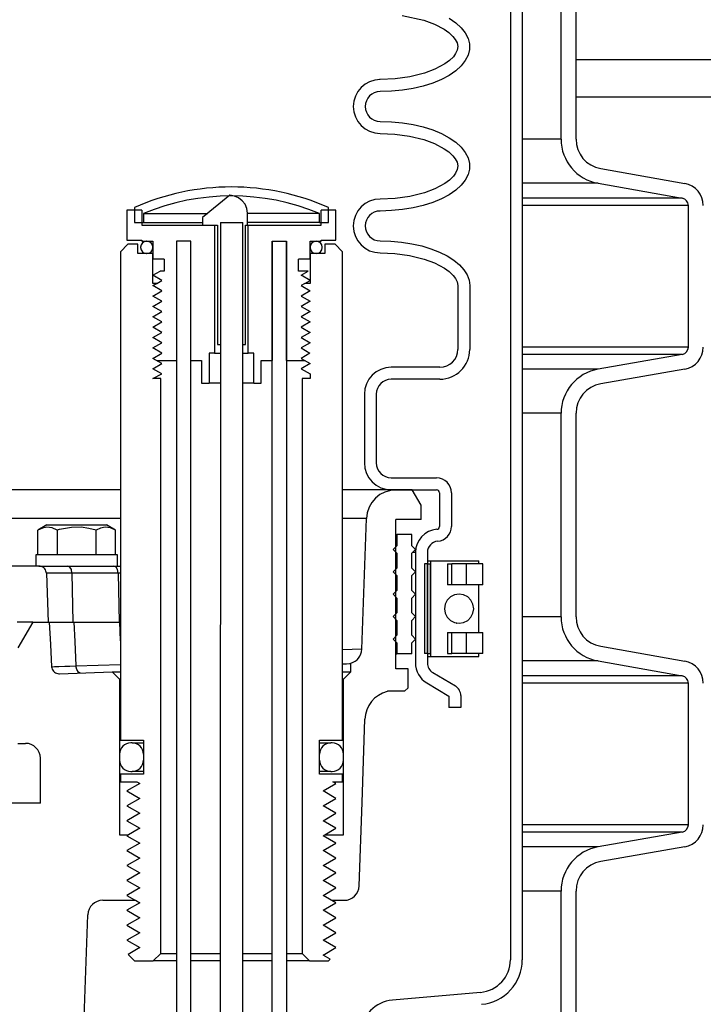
# Model space of a CAD drawing. Extents: x 990 to 4202, y -422 to 622.
# Tile 241 of 256: x 1499.83 to 1505.55, y 487.89 to 496.12. Entities that reach past the tile are written whole.
import ezdxf

# ---------------------------------------------------------------- set-up
doc = ezdxf.new("R2010")
doc.units = 0
doc.header["$MEASUREMENT"] = 0
doc.layers.add('SPILL-BUCKET', color=1, linetype='CONTINUOUS')
doc.layers.add('TANK-SLAB', color=6, linetype='CONTINUOUS')

msp = doc.modelspace()

# ---------------------------------------------------------------- linework, layer by layer
at = {"layer": 'SPILL-BUCKET', "color": 1, "linetype": 'Continuous'}
for p, q in [((1503.93288, 502.4563), (1503.93288, 488.25874)), ((1504.03281, 502.4563), (1504.03281, 488.25874)), ((1504.35697, 495.12461), (1504.35697, 496.8281)), ((1504.48188, 495.12461), (1504.48188, 496.8281)), ((1503.02841, 496.16054), (1503.20898, 496.12074)), ((1503.20898, 496.12074), (1503.29687, 496.08829)), ((1503.29687, 496.08829), (1503.3798, 496.04438)), ((1503.42047, 496.13676), (1503.47579, 496.09869)), ((1503.47579, 496.09869), (1503.52113, 496.05745)), ((1503.3798, 496.04438), (1503.41812, 496.0169)), ((1503.41812, 496.0169), (1503.45239, 495.98458)), ((1503.52113, 496.05745), (1503.55578, 496.0137)), ((1503.55578, 496.0137), (1503.57919, 495.96811)), ((1503.45239, 495.98458), (1503.47187, 495.95944)), ((1503.47187, 495.95944), (1503.4863, 495.93122)), ((1503.4863, 495.93122), (1503.49249, 495.90068)), ((1503.57919, 495.96811), (1503.59098, 495.92142)), ((1503.47482, 495.84111), (1503.45592, 495.81522)), ((1503.48805, 495.86991), (1503.47482, 495.84111)), ((1503.49249, 495.90068), (1503.48805, 495.86991)), ((1503.59098, 495.87436), (1503.57919, 495.82767)), ((1503.59098, 495.92142), (1503.59098, 495.87436)), ((1503.42216, 495.78216), (1503.38411, 495.75419)), ((1503.45592, 495.81522), (1503.42216, 495.78216)), ((1503.55578, 495.78209), (1503.52113, 495.73834)), ((1503.57919, 495.82767), (1503.55578, 495.78209)), ((1503.21341, 495.67644), (1503.09215, 495.64579)), ((1503.30138, 495.70942), (1503.21341, 495.67644)), ((1503.38411, 495.75419), (1503.30138, 495.70942)), ((1503.47579, 495.6971), (1503.42047, 495.65902)), ((1503.52113, 495.73834), (1503.47579, 495.6971)), ((1502.84298, 495.62308), (1502.83699, 495.62308)), ((1502.96834, 495.62851), (1502.84298, 495.62308)), ((1503.09215, 495.64579), (1502.96834, 495.62851)), ((1503.28351, 495.59472), (1503.20404, 495.5695)), ((1503.35604, 495.62472), (1503.28351, 495.59472)), ((1503.42047, 495.65902), (1503.35604, 495.62472)), ((1502.93691, 495.52611), (1502.84298, 495.52315)), ((1503.02937, 495.53492), (1502.93691, 495.52611)), ((1503.11888, 495.54947), (1503.02937, 495.53492)), ((1503.20404, 495.5695), (1503.11888, 495.54947)), ((1502.84298, 495.27332), (1502.93691, 495.27037)), ((1502.93691, 495.27037), (1503.02937, 495.26155)), ((1503.02937, 495.26155), (1503.11888, 495.247)), ((1503.11888, 495.247), (1503.20404, 495.22697)), ((1503.20404, 495.22697), (1503.28351, 495.20175)), ((1503.28351, 495.20175), (1503.35604, 495.17175)), ((1502.84298, 495.17339), (1502.9671, 495.1681)), ((1502.9671, 495.1681), (1503.08919, 495.15127)), ((1503.08919, 495.15127), (1503.20898, 495.12142)), ((1503.20898, 495.12142), (1503.29687, 495.08898)), ((1503.35604, 495.17175), (1503.42047, 495.13745)), ((1503.42047, 495.13745), (1503.47579, 495.09937)), ((1503.47579, 495.09937), (1503.52113, 495.05814)), ((1503.29687, 495.08898), (1503.3798, 495.04506)), ((1503.3798, 495.04506), (1503.41812, 495.01759)), ((1503.41812, 495.01759), (1503.45239, 494.98526)), ((1503.52113, 495.05814), (1503.55578, 495.01438)), ((1503.45239, 494.98526), (1503.47187, 494.96013)), ((1503.47187, 494.96013), (1503.4863, 494.9319)), ((1503.55578, 495.01438), (1503.57919, 494.9688)), ((1503.57919, 494.9688), (1503.59098, 494.92211)), ((1503.48805, 494.8706), (1503.47482, 494.8418)), ((1503.4863, 494.9319), (1503.49249, 494.90137)), ((1503.49249, 494.90137), (1503.48805, 494.8706)), ((1503.59098, 494.87505), (1503.57919, 494.82836)), ((1503.59098, 494.92211), (1503.59098, 494.87505)), ((1504.68833, 494.87858), (1505.39194, 494.75451)), ((1503.42216, 494.78284), (1503.38411, 494.75488)), ((1503.45592, 494.81591), (1503.42216, 494.78284)), ((1503.47482, 494.8418), (1503.45592, 494.81591)), ((1503.55578, 494.78278), (1503.52113, 494.73902)), ((1503.57919, 494.82836), (1503.55578, 494.78278)), ((1503.30138, 494.71011), (1503.21341, 494.67712)), ((1503.38411, 494.75488), (1503.30138, 494.71011)), ((1503.47579, 494.69778), (1503.42047, 494.6597)), ((1503.52113, 494.73902), (1503.47579, 494.69778)), ((1504.66664, 494.75556), (1505.37025, 494.63149)), ((1501.58624, 494.65512), (1501.3585, 494.46852)), ((1501.6242, 494.64835), (1501.58624, 494.65512)), ((1501.65966, 494.63339), (1501.6242, 494.64835)), ((1501.6902, 494.6103), (1501.65966, 494.63339)), ((1501.71359, 494.57981), (1501.6902, 494.6103)), ((1502.96834, 494.62919), (1502.84298, 494.62377)), ((1503.09215, 494.64648), (1502.96834, 494.62919)), ((1503.21341, 494.67712), (1503.09215, 494.64648)), ((1503.35604, 494.6254), (1503.28351, 494.5954)), ((1503.42047, 494.6597), (1503.35604, 494.6254)), ((1500.84999, 494.53098), (1500.72507, 494.53098)), ((1500.72507, 494.53098), (1500.72507, 494.28115)), ((1500.84999, 494.53098), (1500.84999, 494.40606)), ((1501.72844, 494.54425), (1501.71359, 494.57981)), ((1501.73364, 494.506), (1501.72844, 494.54425)), ((1502.47388, 494.53098), (1502.34896, 494.53098)), ((1502.34896, 494.40606), (1502.34896, 494.53098)), ((1502.47388, 494.28115), (1502.47388, 494.53098)), ((1502.93691, 494.52679), (1502.84298, 494.52383)), ((1503.02937, 494.5356), (1502.93691, 494.52679)), ((1503.11888, 494.55015), (1503.02937, 494.5356)), ((1503.20404, 494.57019), (1503.11888, 494.55015)), ((1503.28351, 494.5954), (1503.20404, 494.57019)), ((1505.42186, 493.38546), (1505.42186, 494.56999)), ((1501.3585, 494.46852), (1501.3585, 494.40606)), ((1501.73364, 494.40606), (1501.73364, 494.506)), ((1500.84999, 494.40606), (1501.45892, 494.40606)), ((1501.3585, 494.40606), (1501.48237, 494.40606)), ((1501.45892, 494.40606), (1501.45892, 493.3343)), ((1501.48237, 494.40606), (1501.48237, 493.40675)), ((1501.5064, 494.42819), (1501.5064, 493.40675)), ((1501.69377, 493.40675), (1501.69377, 494.42819)), ((1501.71658, 494.40606), (1501.73364, 494.40606)), ((1501.71658, 493.40675), (1501.71658, 494.40606)), ((1501.74003, 493.3343), (1501.74003, 494.40606)), ((1501.74003, 494.40606), (1502.34896, 494.40606)), ((1500.72507, 494.28115), (1500.84999, 494.28115)), ((1500.84999, 494.28115), (1500.84999, 494.27116)), ((1502.34896, 494.28115), (1502.47388, 494.28115)), ((1502.34896, 494.27116), (1502.34896, 494.28115)), ((1500.84999, 494.27116), (1500.94243, 494.27116)), ((1500.94243, 494.27116), (1500.94243, 494.12126)), ((1501.13979, 494.27116), (1501.13979, 493.27184)), ((1501.25971, 494.27116), (1501.13979, 494.27116)), ((1501.25971, 494.27116), (1501.13979, 494.27116)), ((1501.13979, 494.27116), (1501.13979, 482.96388)), ((1501.25971, 482.96388), (1501.25971, 494.27116)), ((1501.25971, 493.27184), (1501.25971, 494.27116)), ((1501.93924, 482.96388), (1501.93924, 494.27116)), ((1501.93924, 494.27116), (1501.93924, 493.27184)), ((1501.93924, 494.27116), (1502.05916, 494.27116)), ((1502.05916, 494.27116), (1502.05916, 482.96388)), ((1502.05916, 493.27184), (1502.05916, 494.27116)), ((1502.25653, 494.12126), (1502.25653, 494.27116)), ((1502.25653, 494.27116), (1502.34896, 494.27116)), ((1502.84298, 494.274), (1502.93332, 494.27127)), ((1502.93332, 494.27127), (1503.02234, 494.26311)), ((1503.02234, 494.26311), (1503.10875, 494.24965)), ((1503.10875, 494.24965), (1503.19128, 494.23108)), ((1503.19128, 494.23108), (1503.26873, 494.20767)), ((1503.26873, 494.20767), (1503.33998, 494.17976)), ((1501.03736, 494.12126), (1500.94243, 494.12126)), ((1501.03736, 494.12126), (1501.03736, 494.02133)), ((1502.16159, 494.02133), (1502.16159, 494.12126)), ((1502.25653, 494.12126), (1502.16159, 494.12126)), ((1502.84298, 494.17407), (1502.96755, 494.16875)), ((1502.96755, 494.16875), (1503.09007, 494.15179)), ((1503.09007, 494.15179), (1503.21027, 494.1217)), ((1503.21027, 494.1217), (1503.29862, 494.08889)), ((1503.33998, 494.17976), (1503.40398, 494.14776)), ((1503.40398, 494.14776), (1503.45979, 494.11214)), ((1503.45979, 494.11214), (1503.50661, 494.07341)), ((1503.29862, 494.08889), (1503.38197, 494.04435)), ((1503.38197, 494.04435), (1503.41998, 494.0168)), ((1503.50661, 494.07341), (1503.54376, 494.03215)), ((1503.54376, 494.03215), (1503.57068, 493.98894)), ((1500.94243, 493.98635), (1501.003, 494.02133)), ((1501.01772, 493.94288), (1500.94243, 493.98635)), ((1501.03736, 494.02133), (1501.003, 494.02133)), ((1502.24181, 494.02133), (1502.16159, 494.02133)), ((1502.18123, 493.98635), (1502.24181, 494.02133)), ((1502.25653, 493.94288), (1502.18123, 493.98635)), ((1503.41998, 494.0168), (1503.45383, 493.98433)), ((1503.45383, 493.98433), (1503.47314, 493.95893)), ((1503.47314, 493.95893), (1503.48713, 493.93039)), ((1503.57068, 493.98894), (1503.587, 493.94443)), ((1500.97531, 493.9184), (1501.01772, 493.94288)), ((1502.21412, 493.9184), (1502.25653, 493.94288)), ((1503.48713, 493.93039), (1503.49253, 493.89926)), ((1503.49253, 493.89926), (1503.49253, 493.36595)), ((1503.587, 493.94443), (1503.59246, 493.89926)), ((1503.59246, 493.89926), (1503.59246, 493.36595)), ((1501.48237, 493.40675), (1501.5064, 493.40675)), ((1501.69377, 493.40675), (1501.71658, 493.40675)), ((1501.4121, 493.3343), (1501.4121, 493.08447)), ((1501.45892, 493.3343), (1501.4121, 493.3343)), ((1501.45892, 493.3343), (1501.47133, 493.3343)), ((1501.47133, 493.3343), (1501.50636, 493.3343)), ((1501.69385, 493.3343), (1501.72797, 493.3343)), ((1501.72797, 493.3343), (1501.74003, 493.3343)), ((1501.78685, 493.3343), (1501.74003, 493.3343)), ((1501.78685, 493.08447), (1501.78685, 493.3343)), ((1505.37025, 493.32395), (1504.66664, 493.19988)), ((1500.97531, 493.27184), (1501.13979, 493.27184)), ((1501.25971, 493.27184), (1501.34965, 493.27184)), ((1501.34965, 493.27184), (1501.34965, 493.08447)), ((1501.8493, 493.27184), (1501.93924, 493.27184)), ((1501.8493, 493.08447), (1501.8493, 493.27184)), ((1502.05916, 493.27184), (1502.21412, 493.27184)), ((1503.34264, 493.21605), (1502.93606, 493.21605)), ((1505.39194, 493.20093), (1504.68833, 493.07687)), ((1501.34965, 493.08447), (1501.4121, 493.08447)), ((1501.41853, 493.08447), (1501.4121, 493.08447)), ((1501.43738, 493.08447), (1501.41853, 493.08447)), ((1501.46736, 493.08447), (1501.43738, 493.08447)), ((1501.5064, 493.08447), (1501.46736, 493.08447)), ((1501.73236, 493.08447), (1501.69379, 493.08447)), ((1501.76193, 493.08447), (1501.73236, 493.08447)), ((1501.78051, 493.08447), (1501.76193, 493.08447)), ((1501.78685, 493.08447), (1501.78051, 493.08447)), ((1501.78685, 493.08447), (1501.8493, 493.08447)), ((1503.34264, 493.11612), (1502.93606, 493.11612)), ((1502.71121, 492.99121), (1502.71121, 492.41585)), ((1502.81115, 492.99121), (1502.81115, 492.41585)), ((1504.35697, 491.12735), (1504.35697, 492.83083)), ((1504.48188, 491.12735), (1504.48188, 492.83083)), ((1502.93606, 492.29093), (1503.31518, 492.29093)), ((1502.93606, 492.191), (1503.31518, 492.191)), ((1503.34016, 492.16602), (1503.34016, 491.88496)), ((1503.44009, 492.16602), (1503.44009, 491.88496)), ((1503.13842, 491.66701), (1503.13842, 490.74218)), ((1503.23836, 491.66701), (1503.23836, 490.74218)), ((1503.23836, 491.57086), (1503.21337, 491.57086)), ((1503.21337, 491.57086), (1503.21337, 490.82137)), ((1503.23836, 491.59584), (1503.25109, 491.59584)), ((1503.23836, 491.57086), (1503.23836, 490.82137)), ((1503.23836, 490.82137), (1503.23836, 491.57086)), ((1503.23836, 491.57086), (1503.26334, 491.57086)), ((1503.25109, 491.59584), (1503.26417, 491.59584)), ((1503.26376, 491.57086), (1503.26334, 491.57086)), ((1503.26334, 490.82137), (1503.26334, 491.57086)), ((1503.26419, 491.57086), (1503.26376, 491.57086)), ((1503.26419, 491.59584), (1503.26419, 490.79639)), ((1503.26419, 491.59584), (1503.27008, 491.59584)), ((1503.27008, 491.59584), (1503.28744, 491.59584)), ((1503.28744, 491.59584), (1503.31524, 491.59584)), ((1503.31524, 491.59584), (1503.35186, 491.59584)), ((1503.35186, 491.59584), (1503.39519, 491.59584)), ((1503.39519, 491.59584), (1503.44271, 491.59584)), ((1503.4056, 491.57086), (1503.44197, 491.57086)), ((1503.4056, 491.57086), (1503.4056, 491.39598)), ((1503.44197, 491.39598), (1503.44197, 491.57086)), ((1503.49985, 491.57086), (1503.44197, 491.57086)), ((1503.44271, 491.59584), (1503.49164, 491.59584)), ((1503.49164, 491.59584), (1503.53915, 491.59584)), ((1503.56381, 491.57086), (1503.49985, 491.57086)), ((1503.53915, 491.59584), (1503.58248, 491.59584)), ((1503.61024, 491.57086), (1503.56381, 491.57086)), ((1503.56381, 491.57086), (1503.56381, 491.39598)), ((1503.58248, 491.59584), (1503.61911, 491.59584)), ((1503.64916, 491.57086), (1503.61024, 491.57086)), ((1503.61911, 491.59584), (1503.64691, 491.59584)), ((1503.64691, 491.59584), (1503.66426, 491.59584)), ((1503.67851, 491.57086), (1503.64916, 491.57086)), ((1503.66426, 491.59584), (1503.67016, 491.59584)), ((1503.67016, 491.57086), (1503.67016, 491.59584)), ((1503.676, 491.57086), (1503.67016, 491.57086)), ((1503.67797, 491.57086), (1503.676, 491.57086)), ((1503.69676, 491.57086), (1503.67851, 491.57086)), ((1503.70295, 491.57086), (1503.69676, 491.57086)), ((1503.70295, 491.39598), (1503.70295, 491.57086)), ((1503.26376, 491.39598), (1503.26334, 491.39598)), ((1503.26419, 491.39598), (1503.26376, 491.39598)), ((1503.44197, 491.39598), (1503.4056, 491.39598)), ((1503.49985, 491.39598), (1503.44197, 491.39598)), ((1503.56381, 491.39598), (1503.49985, 491.39598)), ((1503.61024, 491.39598), (1503.56381, 491.39598)), ((1503.64916, 491.39598), (1503.61024, 491.39598)), ((1503.67851, 491.39598), (1503.64916, 491.39598)), ((1503.676, 491.39598), (1503.67016, 491.39598)), ((1503.67016, 490.99625), (1503.67016, 491.39597)), ((1503.67797, 491.39598), (1503.676, 491.39598)), ((1503.69676, 491.39598), (1503.67851, 491.39598)), ((1503.70295, 491.39598), (1503.69676, 491.39598)), ((1503.26342, 491.28784), (1503.26417, 491.28874)), ((1503.26334, 490.99625), (1503.26376, 490.99625)), ((1503.26376, 490.99625), (1503.26419, 490.99625)), ((1503.4056, 490.99625), (1503.4056, 490.82137)), ((1503.4056, 490.99625), (1503.44197, 490.99625)), ((1503.44197, 490.82137), (1503.44197, 490.99625)), ((1503.44197, 490.99625), (1503.49985, 490.99625)), ((1503.49985, 490.99625), (1503.56381, 490.99625)), ((1503.56381, 490.99625), (1503.56381, 490.82137)), ((1503.56381, 490.99625), (1503.61024, 490.99625)), ((1503.61024, 490.99625), (1503.64916, 490.99625)), ((1503.64916, 490.99625), (1503.67851, 490.99625)), ((1503.67016, 490.99625), (1503.676, 490.99625)), ((1503.676, 490.99625), (1503.67797, 490.99625)), ((1503.67851, 490.99625), (1503.69676, 490.99625)), ((1503.69676, 490.99625), (1503.70295, 490.99625)), ((1503.70295, 490.82137), (1503.70295, 490.99625)), ((1503.23836, 490.82137), (1503.21337, 490.82137)), ((1503.23836, 490.82137), (1503.26334, 490.82137)), ((1503.26376, 490.82137), (1503.26334, 490.82137)), ((1503.26419, 490.82137), (1503.26376, 490.82137)), ((1503.4056, 490.82137), (1503.44197, 490.82137)), ((1503.49985, 490.82137), (1503.44197, 490.82137)), ((1503.56381, 490.82137), (1503.49985, 490.82137)), ((1503.61024, 490.82137), (1503.56381, 490.82137)), ((1503.64916, 490.82137), (1503.61024, 490.82137)), ((1503.67851, 490.82137), (1503.64916, 490.82137)), ((1503.67016, 490.79639), (1503.67016, 490.82137)), ((1503.676, 490.82137), (1503.67016, 490.82137)), ((1503.67797, 490.82137), (1503.676, 490.82137)), ((1503.69676, 490.82137), (1503.67851, 490.82137)), ((1503.70295, 490.82137), (1503.69676, 490.82137)), ((1504.68833, 490.88131), (1505.39194, 490.75725)), ((1503.23836, 490.79639), (1503.25109, 490.79639)), ((1503.25109, 490.79639), (1503.26417, 490.79639)), ((1503.26419, 490.79639), (1503.27008, 490.79639)), ((1503.27008, 490.79639), (1503.28744, 490.79639)), ((1503.28744, 490.79639), (1503.31524, 490.79639)), ((1503.31524, 490.79639), (1503.35186, 490.79639)), ((1503.35186, 490.79639), (1503.39519, 490.79639)), ((1503.39519, 490.79639), (1503.44271, 490.79639)), ((1503.44271, 490.79639), (1503.49164, 490.79639)), ((1503.49164, 490.79639), (1503.53915, 490.79639)), ((1503.53915, 490.79639), (1503.58248, 490.79639)), ((1503.58248, 490.79639), (1503.61911, 490.79639)), ((1503.61911, 490.79639), (1503.64691, 490.79639)), ((1503.64691, 490.79639), (1503.66426, 490.79639)), ((1503.66426, 490.79639), (1503.67016, 490.79639)), ((1504.66664, 490.75829), (1505.37025, 490.63423)), ((1503.28405, 490.66172), (1503.47247, 490.54932)), ((1503.23285, 490.5759), (1503.41823, 490.46532)), ((1505.42186, 489.38819), (1505.42186, 490.57272)), ((1503.41823, 490.46532), (1503.41823, 490.36856)), ((1503.51816, 490.46887), (1503.51816, 490.36856)), ((1503.51816, 490.36856), (1503.41823, 490.36856)), ((1502.33647, 490.07302), (1502.39555, 490.07302)), ((1502.39555, 490.07302), (1502.42239, 490.07302)), ((1502.39554, 489.83319), (1502.33647, 489.83319)), ((1502.42239, 489.83319), (1502.39554, 489.83319)), ((1500.66262, 489.30414), (1500.73821, 489.30414)), ((1502.37883, 489.30414), (1502.53634, 489.30414)), ((1505.37025, 489.32668), (1504.66664, 489.20262)), ((1505.39194, 489.20367), (1504.68833, 489.0796)), ((1500.5233, 488.75585), (1500.79253, 488.75585)), ((1500.79617, 488.75585), (1500.83325, 488.73444)), ((1504.35697, 487.62974), (1504.35697, 488.83357)), ((1504.48188, 487.62974), (1504.48188, 488.83357)), ((1500.2849, 485.38316), (1500.39846, 488.63529)), ((1503.68202, 487.98498), (1502.946, 487.92058))]:
    msp.add_line(p, q, dxfattribs=at)
at = {"layer": 'SPILL-BUCKET', "color": 7}
for p, q in [((1504.35697, 495.12461), (1504.03281, 495.12461)), ((1504.66664, 494.75556), (1504.03281, 494.75556)), ((1505.37025, 494.6315), (1504.03281, 494.6315)), ((1505.42186, 494.56999), (1504.03281, 494.56999)), ((1500.86248, 494.50315), (1501.40076, 494.50315)), ((1502.33647, 494.50315), (1501.73364, 494.50315)), ((1500.86248, 494.4282), (1501.3585, 494.4282)), ((1502.33647, 494.4282), (1501.73364, 494.4282)), ((1505.42186, 493.38546), (1504.03281, 493.38546)), ((1505.37025, 493.32395), (1504.03281, 493.32395)), ((1504.66664, 493.19989), (1504.03281, 493.19989)), ((1504.35697, 492.83083), (1504.03281, 492.83083)), ((1502.97817, 492.191), (1502.52884, 492.191)), ((1502.72849, 491.94989), (1502.52884, 491.94989)), ((1500.07051, 491.49232), (1500.05095, 491.49232)), ((1500.10267, 491.49232), (1500.07051, 491.49232)), ((1500.14661, 491.49232), (1500.10267, 491.49232)), ((1500.2012, 491.49232), (1500.14661, 491.49232)), ((1500.26504, 491.49232), (1500.2012, 491.49232)), ((1500.65255, 491.49232), (1500.26504, 491.49232)), ((1500.66139, 491.49232), (1500.65255, 491.49232)), ((1500.67012, 491.49232), (1500.66139, 491.49232)), ((1504.35697, 491.12735), (1504.03281, 491.12735)), ((1502.6903, 490.85618), (1502.52884, 490.85067)), ((1504.66664, 490.75829), (1504.03281, 490.75829)), ((1500.09514, 490.71042), (1500.09661, 490.70015)), ((1500.09537, 490.71043), (1500.09562, 490.71043)), ((1500.09562, 490.71043), (1500.11922, 490.71102)), ((1500.11922, 490.71102), (1500.15521, 490.71209)), ((1500.15521, 490.71209), (1500.20464, 490.71368)), ((1500.20464, 490.71368), (1500.24851, 490.71515)), ((1500.24851, 490.71515), (1500.29864, 490.71686)), ((1500.29864, 490.71686), (1500.67011, 490.72983)), ((1505.37025, 490.63423), (1504.03281, 490.63423)), ((1505.42186, 490.57272), (1504.03281, 490.57272)), ((1505.42186, 489.38819), (1504.03281, 489.38819)), ((1505.37025, 489.32668), (1504.03281, 489.32668)), ((1504.66664, 489.20262), (1504.03281, 489.20262)), ((1504.35697, 488.83357), (1504.03281, 488.83357))]:
    msp.add_line(p, q, dxfattribs=at)
at = {"layer": 'SPILL-BUCKET', "color": 7, "linetype": 'Continuous'}
for p, q in [((1500.78753, 494.55251), (1500.78753, 494.4282)), ((1502.41142, 494.4282), (1502.41142, 494.55251)), ((1500.86248, 494.50315), (1500.86248, 494.4282)), ((1502.33647, 494.4282), (1502.33647, 494.50315)), ((1500.78753, 494.4282), (1500.86248, 494.4282)), ((1502.33647, 494.4282), (1502.41142, 494.4282)), ((1500.6671, 492.191), (1499.50245, 492.191)), ((1500.6671, 491.9499), (1499.50245, 491.94989)), ((1502.97506, 491.81626), (1502.98141, 491.81626)), ((1502.98141, 491.81626), (1502.98353, 491.81626)), ((1503.10845, 491.81626), (1502.98353, 491.81626)), ((1502.98353, 491.81626), (1502.98353, 491.72257)), ((1503.10845, 491.72257), (1503.10845, 491.81626)), ((1502.98353, 491.72257), (1502.9523, 491.69134)), ((1502.97506, 491.72257), (1502.98141, 491.72257)), ((1502.98141, 491.72257), (1502.98353, 491.72257)), ((1503.13967, 491.69134), (1503.10845, 491.72257)), ((1502.9523, 491.69134), (1502.98353, 491.66012)), ((1502.97506, 491.66012), (1502.98141, 491.66012)), ((1502.98141, 491.66012), (1502.98353, 491.66012)), ((1502.98353, 491.66012), (1502.98353, 491.5352)), ((1503.10845, 491.66012), (1503.13967, 491.69134)), ((1503.10845, 491.5352), (1503.10845, 491.66012)), ((1503.13264, 491.66701), (1503.11531, 491.66701)), ((1503.13842, 491.66701), (1503.13264, 491.66701)), ((1502.98353, 491.5352), (1502.9523, 491.50397)), ((1502.9523, 491.50397), (1502.98353, 491.47274)), ((1502.97506, 491.5352), (1502.98141, 491.5352)), ((1502.97506, 491.47274), (1502.98141, 491.47274)), ((1502.98141, 491.5352), (1502.98353, 491.5352)), ((1502.98141, 491.47274), (1502.98353, 491.47274)), ((1502.98353, 491.47274), (1502.98353, 491.34783)), ((1503.13967, 491.50397), (1503.10845, 491.5352)), ((1503.10845, 491.47274), (1503.13967, 491.50397)), ((1503.10845, 491.34783), (1503.10845, 491.47274)), ((1502.98353, 491.34783), (1502.9523, 491.3166)), ((1502.9523, 491.3166), (1502.98353, 491.28537)), ((1502.97506, 491.34783), (1502.98141, 491.34783)), ((1502.98141, 491.34783), (1502.98353, 491.34783)), ((1503.13967, 491.3166), (1503.10845, 491.34783)), ((1503.10845, 491.28537), (1503.13967, 491.3166)), ((1503.46629, 491.31107), (1503.4323, 491.2939)), ((1503.50397, 491.31698), (1503.46629, 491.31107)), ((1503.54165, 491.31107), (1503.50397, 491.31698)), ((1503.57564, 491.2939), (1503.54165, 491.31107)), ((1502.97506, 491.28537), (1502.98141, 491.28537)), ((1502.98141, 491.28537), (1502.98353, 491.28537)), ((1502.98353, 491.28537), (1502.98353, 491.16046)), ((1503.10845, 491.16046), (1503.10845, 491.28537)), ((1503.388, 491.23347), (1503.38203, 491.19612)), ((1503.40532, 491.26716), (1503.388, 491.23347)), ((1503.4323, 491.2939), (1503.40532, 491.26716)), ((1503.60262, 491.26716), (1503.57564, 491.2939)), ((1503.61994, 491.23347), (1503.60262, 491.26716)), ((1503.6259, 491.19612), (1503.61994, 491.23347)), ((1502.98353, 491.16046), (1502.9523, 491.12923)), ((1502.97506, 491.16046), (1502.98141, 491.16046)), ((1502.98141, 491.16046), (1502.98353, 491.16046)), ((1503.13967, 491.12923), (1503.10845, 491.16046)), ((1503.38203, 491.19612), (1503.388, 491.15877)), ((1503.388, 491.15877), (1503.40532, 491.12507)), ((1503.60262, 491.12507), (1503.61994, 491.15877)), ((1503.61994, 491.15877), (1503.6259, 491.19612)), ((1502.9523, 491.12923), (1502.98353, 491.098)), ((1502.97506, 491.098), (1502.98141, 491.098)), ((1502.98141, 491.098), (1502.98353, 491.098)), ((1502.98353, 491.098), (1502.98353, 490.97308)), ((1503.10845, 491.098), (1503.13967, 491.12923)), ((1503.10845, 490.97308), (1503.10845, 491.098)), ((1503.40532, 491.12507), (1503.4323, 491.09833)), ((1503.4323, 491.09833), (1503.46629, 491.08116)), ((1503.46629, 491.08116), (1503.50397, 491.07525)), ((1503.48052, 491.07515), (1503.48086, 491.07532)), ((1503.50397, 491.07525), (1503.54165, 491.08116)), ((1503.54165, 491.08116), (1503.57564, 491.09833)), ((1503.57564, 491.09833), (1503.60262, 491.12507)), ((1502.98353, 490.97308), (1502.9523, 490.94186)), ((1502.9523, 490.94186), (1502.98353, 490.91063)), ((1502.97506, 490.97308), (1502.98141, 490.97308)), ((1502.97506, 490.91063), (1502.98141, 490.91063)), ((1502.98141, 490.97308), (1502.98353, 490.97308)), ((1502.98141, 490.91063), (1502.98353, 490.91063)), ((1502.98353, 490.91063), (1502.98353, 490.81694)), ((1503.13967, 490.94186), (1503.10845, 490.97308)), ((1503.10845, 490.91063), (1503.13967, 490.94186)), ((1503.10845, 490.81694), (1503.10845, 490.91063)), ((1502.97506, 490.81694), (1502.98141, 490.81694)), ((1502.98141, 490.81694), (1502.98353, 490.81694)), ((1503.10845, 490.81694), (1502.98353, 490.81694)), ((1502.52887, 490.66852), (1502.56751, 490.66852)), ((1502.56751, 490.66852), (1502.59094, 490.66852)), ((1502.59094, 490.66852), (1502.59879, 490.66852)), ((1500.76754, 490.07302), (1500.75755, 490.07302)), ((1500.76754, 490.07302), (1500.77656, 490.07302)), ((1502.42239, 490.07302), (1502.43141, 490.07302)), ((1502.4414, 490.07302), (1502.43141, 490.07302)), ((1500.66262, 489.97809), (1500.66262, 489.92813)), ((1500.86248, 489.97809), (1500.86248, 489.92813)), ((1502.33647, 489.92813), (1502.33647, 489.97809)), ((1502.53634, 489.92813), (1502.53634, 489.97809)), ((1500.75755, 489.83319), (1500.76754, 489.83319)), ((1500.77656, 489.83319), (1500.76754, 489.83319)), ((1502.43141, 489.83319), (1502.42239, 489.83319)), ((1502.43141, 489.83319), (1502.4414, 489.83319))]:
    msp.add_line(p, q, dxfattribs=at)
at = {"layer": 'SPILL-BUCKET', "color": 8, "linetype": 'Continuous'}
for p, q in [((1501.5064, 494.42819), (1501.50579, 486.18383)), ((1501.5064, 494.42819), (1501.69377, 494.42819)), ((1501.5064, 494.42819), (1501.69377, 494.42819)), ((1501.69377, 486.18383), (1501.69377, 494.42819)), ((1501.00788, 488.31173), (1501.13979, 488.31173)), ((1501.25971, 488.31173), (1501.50641, 488.31173)), ((1501.6938, 488.31173), (1501.93924, 488.31173)), ((1502.05916, 488.31173), (1502.19107, 488.31173)), ((1501.13979, 488.24927), (1500.94542, 488.24927)), ((1501.50637, 488.24927), (1501.25971, 488.24927)), ((1501.93924, 488.24927), (1501.69373, 488.24927)), ((1502.25353, 488.24927), (1502.05916, 488.24927))]:
    msp.add_line(p, q, dxfattribs=at)
at = {"layer": 'SPILL-BUCKET', "color": 3, "linetype": 'Continuous'}
for p, q in [((1500.83949, 494.22069), (1500.83949, 494.21869)), ((1500.94243, 494.22069), (1500.94243, 494.21869)), ((1502.25653, 494.21869), (1502.25653, 494.22069)), ((1502.30899, 494.27116), (1502.30699, 494.27116)), ((1502.35946, 494.21869), (1502.35946, 494.22069)), ((1500.88996, 494.16822), (1500.89196, 494.16822)), ((1502.30699, 494.16822), (1502.30899, 494.16822))]:
    msp.add_line(p, q, dxfattribs=at)
at = {"layer": 'SPILL-BUCKET', "linetype": 'Continuous'}
for p, q in [((1500.66991, 492.191), (1500.66991, 490.47382)), ((1503.11094, 492.191), (1502.97817, 492.191)), ((1503.18589, 492.06119), (1503.11094, 492.191)), ((1503.18589, 491.94117), (1503.18589, 492.06119)), ((1500.05453, 491.89636), (1499.97982, 491.85323)), ((1500.05453, 491.89636), (1500.55419, 491.89636)), ((1500.6289, 491.85323), (1500.55419, 491.89636)), ((1502.6903, 490.85618), (1502.72849, 491.94989)), ((1502.97504, 490.69203), (1502.97504, 491.94117)), ((1503.18589, 491.94117), (1502.97504, 491.94117)), ((1500.01745, 491.87073), (1499.97982, 491.85323)), ((1499.97982, 491.64654), (1499.97982, 491.85323)), ((1500.05519, 491.8782), (1500.01745, 491.87073)), ((1500.09959, 491.87231), (1500.05519, 491.8782)), ((1500.14209, 491.85323), (1500.09959, 491.87231)), ((1500.15908, 491.85794), (1500.14209, 491.85323)), ((1500.14209, 491.85323), (1500.14209, 491.64654)), ((1500.17616, 491.86225), (1500.15908, 491.85794)), ((1500.26006, 491.87633), (1500.17616, 491.86225)), ((1500.3429, 491.87682), (1500.26006, 491.87633)), ((1500.40566, 491.86812), (1500.3429, 491.87682)), ((1500.46663, 491.85323), (1500.40566, 491.86812)), ((1500.50425, 491.87073), (1500.46663, 491.85323)), ((1500.46663, 491.64654), (1500.46663, 491.85323)), ((1500.542, 491.8782), (1500.50425, 491.87073)), ((1500.5864, 491.87231), (1500.542, 491.8782)), ((1500.6289, 491.85323), (1500.5864, 491.87231)), ((1500.6289, 491.64654), (1500.6289, 491.85323)), ((1499.9631, 491.64654), (1499.9631, 491.5526)), ((1500.64563, 491.64654), (1499.9631, 491.64654)), ((1500.64563, 491.5526), (1500.64563, 491.64654)), ((1499.98783, 491.5526), (1499.69705, 491.5526)), ((1499.98819, 491.5526), (1499.98783, 491.5526)), ((1499.98783, 491.5526), (1500.00879, 491.5526)), ((1499.98856, 491.55259), (1499.98819, 491.5526)), ((1499.99924, 491.55156), (1499.98856, 491.55259)), ((1500.0096, 491.54877), (1499.99924, 491.55156)), ((1500.00879, 491.5526), (1500.04455, 491.5526)), ((1500.01564, 491.54621), (1500.0096, 491.54877)), ((1500.02138, 491.54305), (1500.01564, 491.54621)), ((1500.0298, 491.53679), (1500.02138, 491.54305)), ((1500.03708, 491.52923), (1500.0298, 491.53679)), ((1500.04294, 491.52063), (1500.03708, 491.52923)), ((1500.04729, 491.51118), (1500.04294, 491.52063)), ((1500.04455, 491.5526), (1500.09415, 491.5526)), ((1500.04986, 491.5019), (1500.04729, 491.51118)), ((1500.05095, 491.49232), (1500.04986, 491.5019)), ((1500.05095, 491.49232), (1500.06539, 491.08417)), ((1500.09415, 491.5526), (1500.15627, 491.5526)), ((1500.15627, 491.5526), (1500.22924, 491.5526)), ((1500.24678, 491.54459), (1500.22924, 491.5526)), ((1500.22924, 491.5526), (1500.61675, 491.5526)), ((1500.25983, 491.52262), (1500.24678, 491.54459)), ((1500.26504, 491.49232), (1500.25983, 491.52262)), ((1500.26504, 491.49232), (1500.27321, 491.08417)), ((1500.61675, 491.5526), (1500.6441, 491.5526)), ((1500.6343, 491.54459), (1500.61675, 491.5526)), ((1500.64735, 491.52262), (1500.6343, 491.54459)), ((1500.6441, 491.5526), (1500.67012, 491.5526)), ((1500.65255, 491.49232), (1500.64735, 491.52262)), ((1500.65255, 491.49232), (1500.66073, 491.08417)), ((1499.93811, 491.08417), (1499.8067, 491.08417)), ((1499.93811, 491.08417), (1499.8132, 490.86781)), ((1499.93811, 491.08417), (1500.66073, 491.08417)), ((1500.07395, 491.08417), (1500.08452, 490.8973)), ((1500.27965, 491.08417), (1500.28809, 490.92099)), ((1500.67011, 490.92807), (1500.66542, 491.08417)), ((1500.08452, 490.8973), (1500.09514, 490.71042)), ((1500.28809, 490.92099), (1500.29864, 490.71686)), ((1502.52884, 490.73427), (1502.56317, 490.73547)), ((1502.56317, 490.73547), (1502.58963, 490.73828)), ((1502.58963, 490.73828), (1502.59874, 490.74014)), ((1502.59879, 490.66852), (1502.59879, 490.74015)), ((1500.09661, 490.70015), (1500.09978, 490.69026)), ((1500.09978, 490.69026), (1500.10457, 490.68105)), ((1500.10457, 490.68105), (1500.11082, 490.67276)), ((1500.11082, 490.67276), (1500.11842, 490.66558)), ((1500.11842, 490.66558), (1500.1271, 490.65974)), ((1500.1271, 490.65974), (1500.13679, 490.65534)), ((1500.13679, 490.65534), (1500.14707, 490.65258)), ((1500.14707, 490.65258), (1500.154, 490.65171)), ((1500.154, 490.65171), (1500.16098, 490.65158)), ((1500.16098, 490.65158), (1500.60171, 490.66697)), ((1500.30488, 490.68669), (1500.29864, 490.71686)), ((1500.31872, 490.66513), (1500.30488, 490.68669)), ((1500.33659, 490.65771), (1500.31872, 490.66513)), ((1500.60171, 490.66697), (1500.60669, 490.66714)), ((1500.66262, 490.60607), (1500.60171, 490.66697)), ((1500.60669, 490.66714), (1500.62159, 490.66767)), ((1500.62159, 490.66767), (1500.64625, 490.66852)), ((1500.64625, 490.66852), (1500.67011, 490.66936)), ((1500.64625, 490.66852), (1500.65759, 490.66852)), ((1500.65759, 490.66852), (1500.67013, 490.66852)), ((1502.59879, 490.66852), (1502.53634, 490.60607)), ((1503.07659, 490.69203), (1502.97504, 490.69203)), ((1503.07659, 490.53373), (1503.07659, 490.69203)), ((1500.66449, 490.60607), (1500.66262, 490.60607)), ((1500.66262, 490.60607), (1500.66262, 489.30414)), ((1500.67011, 490.60607), (1500.66449, 490.60607)), ((1502.53446, 490.60607), (1502.52883, 490.60607)), ((1502.53634, 490.60607), (1502.53446, 490.60607)), ((1502.53634, 489.30414), (1502.53634, 490.60607)), ((1503.04752, 490.50465), (1502.90483, 490.50465)), ((1503.04752, 490.50465), (1503.07659, 490.53373)), ((1502.69167, 489.57371), (1502.71602, 490.27102)), ((1500.77656, 490.07302), (1500.80341, 490.07302)), ((1500.80341, 490.07302), (1500.86248, 490.07302)), ((1499.8132, 490.06911), (1499.87565, 490.06911)), ((1500.00057, 489.56946), (1500.00057, 489.9442)), ((1500.8034, 489.83319), (1500.77656, 489.83319)), ((1500.86248, 489.83319), (1500.8034, 489.83319)), ((1500.00057, 489.56946), (1499.73512, 489.56946)), ((1502.66732, 488.8764), (1502.69167, 489.57371)), ((1502.43679, 488.75585), (1502.54248, 488.75585))]:
    msp.add_line(p, q, dxfattribs=at)
msp.add_lwpolyline([(1501.00788, 488.31173), (1501.00788, 493.12094), (1500.94243, 493.12094), (1501.01772, 493.16042), (1500.94243, 493.20388), (1501.01772, 493.24736), (1500.94243, 493.29083), (1501.01772, 493.3343), (1500.94243, 493.37777), (1501.01772, 493.42124), (1500.94243, 493.46471), (1501.01772, 493.50818), (1500.94243, 493.55165), (1501.01772, 493.59512), (1500.94243, 493.63859), (1501.01772, 493.68206), (1500.94243, 493.72553), (1501.01772, 493.769), (1500.94243, 493.81247), (1501.01772, 493.85594), (1500.94243, 493.89941), (1500.97531, 493.9184), (1500.94243, 493.9184), (1500.94243, 494.16822), (1500.81751, 494.16822), (1500.81751, 494.24517), (1500.73257, 494.24517), (1500.67011, 494.18272), (1500.67011, 490.09551), (1500.86248, 490.09551), (1500.86248, 489.8107), (1500.67011, 489.8107), (1500.67011, 489.74825), (1500.72507, 489.74825), (1500.80815, 489.74825), (1500.80815, 489.74825), (1500.83325, 489.73376), (1500.72507, 489.6713), (1500.83325, 489.60884), (1500.72507, 489.54638), (1500.83325, 489.48393), (1500.72507, 489.42147), (1500.83325, 489.35901), (1500.72507, 489.29655), (1500.83325, 489.2341), (1500.72507, 489.17164), (1500.83325, 489.10918), (1500.72507, 489.04673), (1500.83325, 488.98427), (1500.72507, 488.92181), (1500.83325, 488.85935), (1500.72507, 488.7969), (1500.83325, 488.73444), (1500.72507, 488.67198), (1500.83325, 488.60952), (1500.72507, 488.54707), (1500.83325, 488.48461), (1500.72507, 488.42215), (1500.83325, 488.35969), (1500.73426, 488.30254), (1500.78753, 488.24927), (1500.94542, 488.24927)], close=True, dxfattribs=at)
at = {"layer": 'SPILL-BUCKET', "color": 1, "linetype": 'Continuous'}
msp.add_lwpolyline([(1502.3657, 488.7969), (1502.47388, 488.85935), (1502.3657, 488.92181), (1502.47388, 488.98427), (1502.3657, 489.04673), (1502.47388, 489.10918), (1502.3657, 489.17164), (1502.47388, 489.2341), (1502.3657, 489.29655), (1502.47388, 489.35901), (1502.3657, 489.42147), (1502.47388, 489.48393), (1502.3657, 489.54638), (1502.47388, 489.60884), (1502.3657, 489.6713), (1502.47388, 489.73376), (1502.44878, 489.74825), (1502.47388, 489.74825), (1502.52884, 489.74825), (1502.52884, 489.8107), (1502.33647, 489.8107), (1502.33647, 490.09551), (1502.52884, 490.09551), (1502.52884, 494.18272), (1502.46638, 494.24517), (1502.38144, 494.24517), (1502.38144, 494.16822), (1502.25653, 494.16822), (1502.25653, 493.9184), (1502.21412, 493.9184), (1502.18123, 493.89941), (1502.25653, 493.85594), (1502.18123, 493.81247), (1502.25653, 493.769), (1502.18123, 493.72553), (1502.25653, 493.68206), (1502.18123, 493.63859), (1502.25653, 493.59512), (1502.18123, 493.55165), (1502.25653, 493.50818), (1502.18123, 493.46471), (1502.25653, 493.42124), (1502.18123, 493.37777), (1502.25544, 493.33367), (1502.18123, 493.29083), (1502.25653, 493.24736), (1502.18123, 493.20388), (1502.25653, 493.16042), (1502.25653, 493.12094), (1502.19107, 493.12094), (1502.19107, 488.31173), (1502.25353, 488.24927), (1502.41142, 488.24927), (1502.4251, 488.26294), (1502.3657, 488.29724), (1502.47388, 488.35969), (1502.3657, 488.42215), (1502.47388, 488.48461), (1502.3657, 488.54707), (1502.47388, 488.60952), (1502.3657, 488.67198), (1502.47388, 488.73444)], close=True, dxfattribs=at)
for centre, radius, start, end in [((1502.84298, 495.39824), 0.22485, 90, 270), ((1502.84298, 495.39824), 0.12491, 90, 270), ((1504.73171, 495.12461), 0.37474, 180, 260), ((1504.73171, 495.12461), 0.24983, 180, 260.000001), ((1505.35941, 494.56999), 0.18737, 0, 80), ((1502.84298, 494.39892), 0.22485, 90, 270), ((1505.35941, 494.56999), 0.06246, 0, 80.000001), ((1502.84298, 494.39892), 0.12491, 90, 270), ((1505.35941, 493.38546), 0.06246, 279.999999, 0), ((1505.35941, 493.38546), 0.18737, 280, 0), ((1503.34264, 493.36595), 0.1499, 270, 0), ((1503.34264, 493.36595), 0.24983, 270, 0), ((1502.93606, 492.99121), 0.22485, 90, 180), ((1504.73171, 492.83083), 0.37474, 100, 180), ((1502.93606, 492.99121), 0.12491, 90, 180), ((1504.73171, 492.83083), 0.24983, 99.999999, 180), ((1502.93606, 492.41585), 0.22485, 180, 270), ((1502.93606, 492.41585), 0.12491, 180, 270), ((1503.31518, 492.16602), 0.12491, 0, 90), ((1503.31518, 492.16602), 0.02498, 0, 90), ((1503.31518, 491.88496), 0.02498, 274.424356, 0), ((1503.31518, 491.88496), 0.12491, 274.424356, 0), ((1503.33204, 491.66701), 0.19362, 94.424356, 180), ((1503.33204, 491.66701), 0.09369, 94.424356, 180), ((1504.73171, 491.12735), 0.37474, 180, 260), ((1504.73171, 491.12735), 0.24983, 180, 260.000001), ((1503.33204, 490.74218), 0.19362, 180, 239.183871), ((1503.33204, 490.74218), 0.09369, 180, 239.183869), ((1505.35941, 490.57272), 0.18737, 0, 80), ((1505.35941, 490.57272), 0.06246, 0, 80.000001), ((1503.42448, 490.46887), 0.09369, 0, 59.183869), ((1505.35941, 489.38819), 0.06246, 279.999999, 0), ((1505.35941, 489.38819), 0.18737, 280, 0), ((1504.73171, 488.83357), 0.37474, 100, 180), ((1504.73171, 488.83357), 0.24983, 99.999999, 180), ((1500.5233, 488.63094), 0.12491, 90, 178), ((1503.65807, 488.25874), 0.27481, 275, 0), ((1503.65807, 488.25874), 0.37474, 275, 0), ((1502.97104, 487.63437), 0.2873, 95, 260)]:
    msp.add_arc(centre, radius, start, end, dxfattribs=at)
at = {"layer": 'SPILL-BUCKET', "color": 7, "linetype": 'Continuous'}
for centre, radius, start, end in [((1501.59948, 492.72624), 1.99863, 90, 113.969481), ((1501.59948, 492.72624), 1.99863, 66.030519, 90), ((1501.59948, 492.72624), 1.92369, 67.473116, 112.526884), ((1500.75755, 489.97809), 0.09494, 90, 180), ((1500.76754, 489.97809), 0.09494, 0, 90), ((1502.43141, 489.97809), 0.09494, 90, 180), ((1502.4414, 489.97809), 0.09494, 0, 90), ((1500.75755, 489.92813), 0.09494, 180, 270), ((1500.76754, 489.92813), 0.09494, 270, 0), ((1502.43141, 489.92813), 0.09494, 180, 270), ((1502.4414, 489.92813), 0.09494, 270, 0)]:
    msp.add_arc(centre, radius, start, end, dxfattribs=at)
at = {"layer": 'SPILL-BUCKET', "color": 7}
for centre, start, end in [((1500.88996, 494.22069), 90, 180), ((1500.88996, 494.21869), 180, 270), ((1500.89196, 494.22069), 0, 90), ((1500.89196, 494.21869), 270, 0), ((1502.30699, 494.22069), 90, 180), ((1502.30699, 494.21869), 180, 270), ((1502.30899, 494.22069), 0, 90), ((1502.30899, 494.21869), 270, 0)]:
    msp.add_arc(centre, 0.05047, start, end, dxfattribs=at)
at = {"layer": 'SPILL-BUCKET', "linetype": 'Continuous'}
for centre, radius, start, end in [((1502.97817, 491.94117), 0.24983, 90, 178), ((1502.56546, 490.86054), 0.12491, 285.476702, 358), ((1502.96569, 490.2623), 0.24983, 104.885809, 178), ((1499.87565, 489.9442), 0.12491, 0, 90), ((1502.54248, 488.88076), 0.12491, 270, 358)]:
    msp.add_arc(centre, radius, start, end, dxfattribs=at)
at = {"layer": 'TANK-SLAB', "color": 2, "linetype": 'Continuous'}
for p, q in [((1504.48188, 495.79129), (1535.10917, 495.79129)), ((1504.48188, 495.47879), (1535.10917, 495.47879))]:
    msp.add_line(p, q, dxfattribs=at)

doc.saveas('drawing.dxf')
